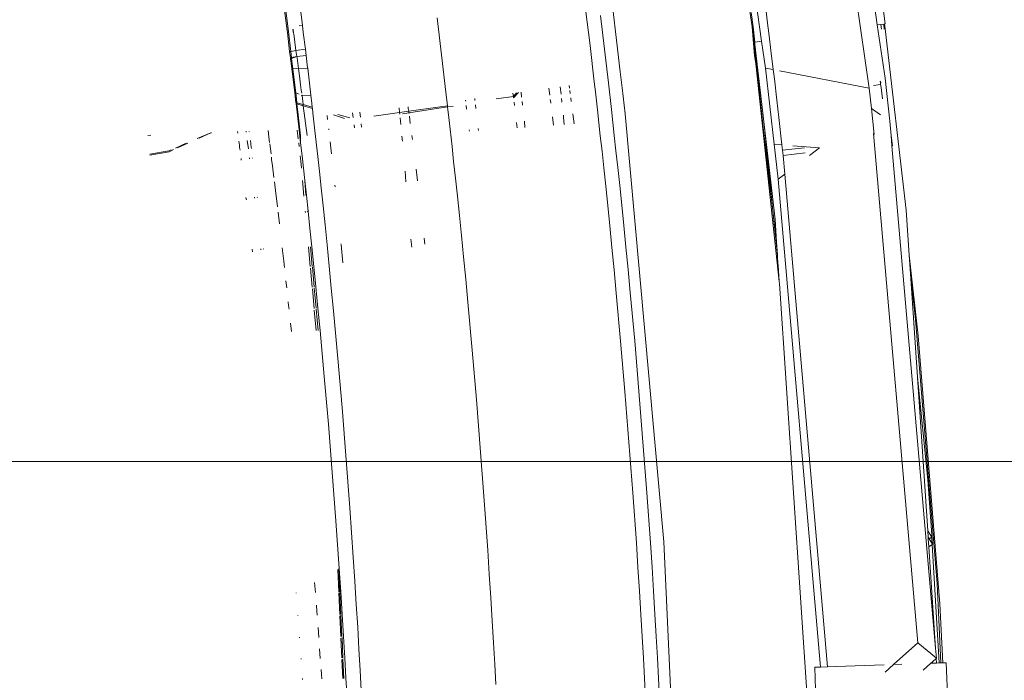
# Model space of a CAD drawing. Header units: millimetres. Extents: x 504675 to 860349, y -23215 to 63575.
# Tile 109 of 177: x 592479 to 592581, y 33113 to 33181. Entities that reach past the tile are written whole.
import ezdxf

# ---------------------------------------------------------------- set-up
doc = ezdxf.new("R2010")
doc.units = ezdxf.units.MM
doc.header["$LTSCALE"] = 10
doc.header["$PDMODE"] = 35
doc.header["$PDSIZE"] = -1000
doc.linetypes.add('LEVEL-F-OVERALL LAYOUT$0$HIDDEN', pattern=[0.375, 0.25, -0.125])
doc.layers.get('0').update_dxf_attribs({"linetype": 'CONTINUOUS'})
doc.layers.get('Defpoints').update_dxf_attribs({"color": 253, "linetype": 'CONTINUOUS'})
for name, color, linetype, lineweight in [('ARCH', 8, 'CONTINUOUS', 0), ('Ceiling', 35, 'CONTINUOUS', 5), ('DIM', 8, 'CONTINUOUS', 15), ('furniture', 8, 'CONTINUOUS', 5)]:
    doc.layers.add(name, color=color, linetype=linetype, lineweight=lineweight)
doc.layers.add('LEVEL-F-OVERALL LAYOUT$0$DASH1L', color=8, linetype='LEVEL-F-OVERALL LAYOUT$0$HIDDEN')
doc.styles.get("Standard").update_dxf_attribs({"font": 'verdana.ttf'})
doc.dimstyles.new('LBF 50', dxfattribs={"dimscale": 25, "dimtxt": 1.75, "dimasz": 1.75, "dimexe": 1, "dimexo": 1, "dimgap": 1, "dimtad": 1, "dimdec": 0, "dimrnd": 5, "dimzin": 12, "dimdsep": 46, "dimtxsty": 'Standard', "dimblk": 'CLOSEDBLANK', "dimcen": 0, "dimclrd": 256, "dimclre": 256, "dimclrt": 256, "dimadec": 0, "dimazin": 3, "dimtfac": 1, "dimtdec": 0, "dimtofl": 0, "dimtmove": 0, "dimatfit": 3, "dimldrblk": 'CLOSEDBLANK', "dimfxl": 0.18, "dimtolj": 1, "dimtzin": 0, "dimlwd": -1, "dimlwe": -1, "dimarcsym": 0})

# ---------------------------------------------------------------- blocks, each defined once
blk = doc.blocks.new('ARCH')
at = {"layer": 'LEVEL-F-OVERALL LAYOUT$0$DASH1L'}
h = blk.add_hatch(dxfattribs=at)
h.set_pattern_fill('ANGLE', color=8, scale=10, angle=352.0664)
h.set_pattern_definition([(352.0664444, (-404119.055, 373340.98), (9.6410197, 69.1814516), [50.8, -19.05]), (82.0664444, (-404119.055, 373340.98), (-69.1814516, 9.6410197), [50.8, -19.05])])
edge = h.paths.add_edge_path(flags=16)
edge.add_line((572074.71, 35847.06), (602196.9, 29528.22))
edge.add_line((602196.9, 29528.22), (599472.63, 39352))
edge.add_arc((597545.36, 38817.55), 2000, 15.49944, 89.99835)
edge.add_line((597545.42, 40817.55), (573256.11, 40817.55))
edge.add_arc((576210.34, 22394.18), 18658.72, 99.109962, 106.690333)
edge.add_line((570851.58, 40266.83), (572074.71, 35847.06))
h.paths.add_polyline_path([(583373.78, 40815.97), (583374.1, 40875.04), (586424.1, 40859.11), (586423.94, 40815.97)], flags=16)
h.paths.add_polyline_path([(600840.89, 34605.13), (600792.78, 34591.52), (599497.97, 39260.65), (599546.08, 39274.25)])
h.paths.add_polyline_path([(587210.4, 32671.78), (587194.97, 32598.38), (582692.95, 33542.79), (582708.39, 33616.18)])
edge = h.paths.add_edge_path()
edge.add_line((572071.73, 35387.89), (601863.32, 29138.4))
edge.add_arc((601986.5, 29725.62), 600, 258.15264, 375.49944)
edge.add_line((602564.68, 29885.96), (599906.27, 39472.26))
edge.add_arc((597545.36, 38817.55), 2450, 15.49944, 89.99835)
edge.add_line((597545.43, 41267.55), (573220.48, 41267.55))
edge.add_arc((576210.34, 22394.18), 19108.72, 99.001832, 106.235819)
edge.add_arc((571035.46, 40164.76), 600, 106.23582, 195.46897)
edge.add_line((570457.2, 40004.73), (571616.65, 35815.08))
edge.add_arc((572194.91, 35975.11), 600, 195.46897, 258.15264)
h.paths.add_polyline_path([(587210.4, 32671.78), (587195.41, 32600.49), (587195.43, 32600.49)])
at = {"layer": 'furniture'}
for p, q in [((592549.17, 33218.43), (592554.79, 33180.68)), ((592566.85, 33174.36), (592563.99, 33194.11)), ((592567.35, 33190.21), (592568.5, 33180.98)), ((592567.69, 33180.87), (592566.36, 33190.08)), ((592555.75, 33179.2), (592554.54, 33187.58)), ((592506.36, 33183.67), (592506.79, 33180.31)), ((592506.52, 33183.44), (592506.93, 33180.19)), ((592508.02, 33183.68), (592508.38, 33180.82)), ((592537.6, 33182.49), (592538.05, 33178.76)), ((592540.39, 33182.54), (592540.79, 33179.29)), ((592554.69, 33182.14), (592554.87, 33180.68)), ((592556.34, 33181.33), (592556.14, 33182.94)), ((592522.27, 33181.61), (592522.73, 33177.8)), ((592539.12, 33181.84), (592539.54, 33178.37)), ((592556.54, 33179.76), (592556.34, 33181.33)), ((592568.07, 33180.92), (592568.37, 33180.96)), ((592568.37, 33180.96), (592568.42, 33180.97)), ((592568.37, 33180.96), (592568.41, 33180.45)), ((592568.44, 33180.46), (592568.37, 33180.96)), ((592568.42, 33180.97), (592568.5, 33180.98)), ((592568.42, 33180.97), (592568.5, 33180.46)), ((592506.79, 33180.31), (592506.82, 33180.08)), ((592506.93, 33180.19), (592506.82, 33180.08)), ((592506.82, 33180.08), (592507.06, 33178.13)), ((592506.93, 33180.19), (592507.17, 33178.15)), ((592507.44, 33180.02), (592507.39, 33180.41)), ((592507.44, 33180.02), (592507.43, 33180.44)), ((592507.5, 33179.95), (592507.44, 33180.02)), ((592507.61, 33179.08), (592507.5, 33179.95)), ((592508.05, 33180.77), (592508.38, 33180.82)), ((592508.38, 33180.82), (592508.47, 33180.08)), ((592508.47, 33180.08), (592508.68, 33178.39)), ((592554.97, 33179.51), (592554.79, 33180.68)), ((592555.02, 33177.69), (592554.79, 33180.68)), ((592554.79, 33180.68), (592555.12, 33177.69)), ((592554.79, 33180.68), (592554.87, 33180.68)), ((592555.07, 33179.1), (592554.87, 33180.68)), ((592567.69, 33180.87), (592568.07, 33180.92)), ((592568.49, 33175.38), (592567.69, 33180.87)), ((592568.07, 33180.92), (592568.13, 33180.43)), ((592568.5, 33180.46), (592570.67, 33161.76)), ((592507.7, 33178.23), (592507.61, 33179.08)), ((592540.79, 33179.29), (592541.17, 33176.02)), ((592554.97, 33179.51), (592555.07, 33179.1)), ((592555.18, 33177.7), (592554.97, 33179.51)), ((592555.07, 33179.1), (592555.75, 33179.2)), ((592556.15, 33176.43), (592555.75, 33179.2)), ((592556.72, 33178.23), (592556.54, 33179.76)), ((592507.06, 33178.13), (592507.17, 33178.15)), ((592507.06, 33178.13), (592507.15, 33177.49)), ((592507.17, 33178.15), (592507.7, 33178.23)), ((592507.17, 33178.15), (592507.25, 33177.51)), ((592507.7, 33178.23), (592508.68, 33178.39)), ((592507.76, 33177.81), (592507.7, 33178.23)), ((592508.68, 33178.39), (592508.76, 33177.73)), ((592538.05, 33178.76), (592538.49, 33174.99)), ((592539.54, 33178.37), (592539.95, 33174.89)), ((592556.72, 33178.23), (592556.96, 33176.27)), ((592507.25, 33177.51), (592507.15, 33177.49)), ((592507.15, 33177.49), (592507.16, 33177.37)), ((592507.16, 33177.37), (592507.26, 33177.41)), ((592507.16, 33177.37), (592507.22, 33176.92)), ((592507.22, 33176.92), (592507.28, 33176.36)), ((592507.8, 33177.63), (592507.25, 33177.51)), ((592507.25, 33177.51), (592507.26, 33177.41)), ((592507.26, 33177.41), (592507.8, 33177.63)), ((592507.26, 33177.41), (592507.33, 33176.87)), ((592507.76, 33177.81), (592507.8, 33177.63)), ((592507.8, 33177.63), (592508.76, 33177.73)), ((592507.82, 33177.49), (592507.8, 33177.63)), ((592507.96, 33176.38), (592507.82, 33177.49)), ((592508.76, 33177.73), (592508.91, 33176.44)), ((592522.73, 33177.8), (592523.19, 33173.93)), ((592555.02, 33177.69), (592555.15, 33176.85)), ((592555.12, 33177.69), (592555.02, 33177.69)), ((592555.18, 33177.7), (592555.12, 33177.69)), ((592555.12, 33177.69), (592555.95, 33169.99)), ((592556.01, 33170.61), (592555.18, 33177.7)), ((592507.28, 33176.36), (592507.58, 33173.92)), ((592507.28, 33176.36), (592507.39, 33176.36)), ((592507.33, 33176.87), (592507.39, 33176.36)), ((592507.39, 33176.36), (592507.96, 33176.38)), ((592507.39, 33176.36), (592507.68, 33173.88)), ((592507.96, 33176.38), (592508.92, 33176.41)), ((592508.03, 33175.88), (592507.96, 33176.38)), ((592508.91, 33176.44), (592508.92, 33176.41)), ((592508.92, 33176.41), (592509.24, 33173.63)), ((592541.17, 33176.02), (592541.36, 33174.39)), ((592555.15, 33176.85), (592555.95, 33169.99)), ((592557.57, 33154.41), (592555.15, 33176.85)), ((592556.96, 33176.27), (592556.15, 33176.43)), ((592557.06, 33168.56), (592556.15, 33176.43)), ((592557.07, 33175.32), (592556.96, 33176.27)), ((592566.85, 33174.36), (592557.6, 33176.15)), ((592508.04, 33175.84), (592508.03, 33175.88)), ((592508.06, 33175.62), (592508.04, 33175.84)), ((592508.19, 33174.69), (592508.06, 33175.62)), ((592538.49, 33174.99), (592538.6, 33173.99)), ((592539.95, 33174.89), (592540.26, 33172.16)), ((592557.07, 33175.32), (592557.33, 33173.13)), ((592568.02, 33175.09), (592568, 33175.05)), ((592568, 33175.05), (592568, 33175.08)), ((592568.01, 33174.94), (592568, 33175.05)), ((592568, 33175.05), (592568.04, 33174.93)), ((592568.01, 33174.89), (592568.01, 33174.94)), ((592568.04, 33174.93), (592568.01, 33174.89)), ((592568.02, 33174.86), (592568.01, 33174.89)), ((592568.04, 33174.93), (592568.02, 33174.86)), ((592568.98, 33170.96), (592568.49, 33175.38)), ((592507.58, 33173.92), (592507.68, 33173.88)), ((592507.58, 33173.92), (592507.63, 33173.49)), ((592507.68, 33173.88), (592508.04, 33173.72)), ((592507.68, 33173.88), (592507.72, 33173.56)), ((592508.26, 33174.15), (592508.19, 33174.69)), ((592508.31, 33173.84), (592508.26, 33174.15)), ((592523.19, 33173.93), (592523.35, 33172.54)), ((592530.14, 33173.49), (592530.47, 33173.87)), ((592530.16, 33173.37), (592530.66, 33173.9)), ((592530.99, 33173.43), (592530.93, 33173.93)), ((592533.89, 33173.64), (592533.8, 33174.34)), ((592535.06, 33173.73), (592534.97, 33174.5)), ((592535.93, 33174.4), (592535.9, 33174.63)), ((592535.94, 33174.36), (592535.93, 33174.4)), ((592536.01, 33173.8), (592535.97, 33174.12)), ((592538.6, 33173.99), (592538.82, 33172.1)), ((592541.36, 33174.39), (592541.67, 33171.71)), ((592567.08, 33172.24), (592566.85, 33174.36)), ((592567.3, 33174.64), (592568.03, 33174.73)), ((592568.03, 33174.8), (592568.02, 33174.86)), ((592568.03, 33174.75), (592568.03, 33174.8)), ((592568.03, 33174.75), (592568.03, 33174.73)), ((592568.03, 33174.73), (592568.1, 33174.42)), ((592568.1, 33174.42), (592568.23, 33173.25)), ((592507.63, 33173.49), (592507.7, 33172.87)), ((592507.7, 33172.87), (592507.72, 33172.77)), ((592507.8, 33172.84), (592507.7, 33172.87)), ((592507.72, 33173.56), (592507.8, 33172.84)), ((592508.46, 33172.65), (592507.8, 33172.84)), ((592507.8, 33172.84), (592507.81, 33172.74)), ((592508.26, 33173.62), (592508.34, 33173.59)), ((592508.34, 33173.59), (592508.33, 33173.63)), ((592508.34, 33173.59), (592509.24, 33173.63)), ((592508.46, 33172.65), (592508.34, 33173.59)), ((592509.24, 33173.63), (592509.34, 33172.76)), ((592525.22, 33173.01), (592525.2, 33173.13)), ((592526.18, 33173.08), (592526.15, 33173.27)), ((592530.14, 33173.49), (592528.35, 33173.24)), ((592530.14, 33173.49), (592530.1, 33173.82)), ((592530.14, 33173.49), (592530.16, 33173.37)), ((592530.26, 33172.55), (592530.21, 33172.92)), ((592531.08, 33172.61), (592531.04, 33172.98)), ((592533.99, 33172.88), (592533.95, 33173.19)), ((592533.99, 33172.88), (592534, 33172.82)), ((592535.15, 33172.91), (592535.11, 33173.27)), ((592536.11, 33172.98), (592536.07, 33173.34)), ((592557.33, 33173.13), (592557.53, 33171.33)), ((592507.72, 33172.77), (592508.04, 33170.04)), ((592507.72, 33172.77), (592507.81, 33172.74)), ((592507.81, 33172.74), (592507.91, 33171.9)), ((592507.81, 33172.74), (592508.47, 33172.54)), ((592507.91, 33171.9), (592508.19, 33169.43)), ((592509.39, 33172.39), (592508.46, 33172.65)), ((592508.47, 33172.54), (592508.46, 33172.65)), ((592508.47, 33172.54), (592509.4, 33172.25)), ((592508.86, 33169.47), (592508.47, 33172.54)), ((592509.34, 33172.76), (592509.39, 33172.39)), ((592509.39, 33172.39), (592509.4, 33172.25)), ((592509.4, 33172.25), (592509.45, 33171.81)), ((592514.36, 33171.37), (592514.29, 33171.88)), ((592518.4, 33171.84), (592515.75, 33171.47)), ((592518.35, 33172.33), (592518.4, 33171.84)), ((592519.35, 33171.98), (592518.4, 33171.84)), ((592518.4, 33171.84), (592518.42, 33171.68)), ((592519.3, 33172.26), (592519.29, 33172.43)), ((592519.35, 33171.98), (592519.3, 33172.26)), ((592523.35, 33172.54), (592519.35, 33171.98)), ((592519.37, 33171.8), (592519.35, 33171.98)), ((592523.36, 33172.42), (592519.37, 33171.8)), ((592523.35, 33172.54), (592523.36, 33172.42)), ((592523.93, 33172.46), (592523.36, 33172.42)), ((592523.36, 33172.42), (592523.52, 33171)), ((592525.32, 33172.2), (592525.27, 33172.56)), ((592526.23, 33172.63), (592526.27, 33172.26)), ((592539.11, 33169.43), (592538.82, 33172.1)), ((592540.55, 33169.48), (592540.26, 33172.16)), ((592568.03, 33171.6), (592567.08, 33172.24)), ((592567.37, 33169.59), (592567.08, 33172.24)), ((592509.45, 33171.81), (592509.66, 33169.95)), ((592510.93, 33171.52), (592510.98, 33171.11)), ((592511.59, 33171.59), (592512.73, 33171.24)), ((592513.26, 33171.28), (592512.02, 33171.64)), ((592513.55, 33171.8), (592513.61, 33171.31)), ((592518.46, 33171.3), (592518.54, 33170.62)), ((592519.37, 33171.8), (592518.71, 33171.7)), ((592519.37, 33171.8), (592519.38, 33171.75)), ((592519.42, 33171.45), (592519.51, 33170.7)), ((592523.81, 33168.35), (592523.52, 33171)), ((592530.54, 33170.25), (592530.48, 33170.8)), ((592531.34, 33170.31), (592531.28, 33170.94)), ((592534.29, 33170.52), (592534.18, 33171.39)), ((592535.3, 33171.56), (592535.32, 33171.33)), ((592535.32, 33171.33), (592535.39, 33170.6)), ((592536.4, 33170.67), (592536.27, 33171.71)), ((592541.67, 33171.71), (592545.66, 33127.56)), ((592557.85, 33168.5), (592557.53, 33171.33)), ((592568.98, 33170.96), (592569.11, 33169.46)), ((592501.69, 33169.87), (592501.71, 33169.72)), ((592502.57, 33169.83), (592502.57, 33169.9)), ((592502.89, 33169.87), (592502.89, 33169.92)), ((592504.91, 33169.34), (592504.83, 33169.97)), ((592507.94, 33169.13), (592507.84, 33170.03)), ((592508.19, 33168.73), (592508.04, 33170.04)), ((592509.96, 33167.32), (592509.66, 33169.95)), ((592511.09, 33170.17), (592511.1, 33170.06)), ((592513.71, 33170.57), (592513.74, 33170.26)), ((592514.43, 33170.68), (592514.48, 33170.32)), ((592525.61, 33169.9), (592525.59, 33170.06)), ((592526.53, 33169.97), (592526.5, 33170.2)), ((592555.95, 33169.99), (592556.92, 33161.69)), ((592557.15, 33160.82), (592556.01, 33170.61)), ((592556.01, 33170.61), (592556.92, 33161.69)), ((592492.72, 33169.52), (592492.41, 33169.48)), ((592497.53, 33169.16), (592498.91, 33169.76)), ((592498.91, 33169.76), (592497.71, 33169.18)), ((592499, 33169.76), (592498.91, 33169.76)), ((592501.82, 33168.9), (592501.87, 33168.47)), ((592502.8, 33168.09), (592502.69, 33168.94)), ((592503.09, 33168.27), (592503.01, 33168.96)), ((592504.99, 33168.74), (592504.91, 33169.34)), ((592508.19, 33169.43), (592508.19, 33168.73)), ((592511.37, 33167.58), (592511.24, 33168.83)), ((592518.65, 33169.39), (592518.7, 33168.88)), ((592519.67, 33169.46), (592519.72, 33169.06)), ((592539.11, 33169.43), (592539.29, 33167.85)), ((592540.55, 33169.48), (592540.73, 33167.9)), ((592571.86, 33117.15), (592567.3, 33169.66)), ((592569.26, 33168.41), (592569.11, 33169.46)), ((592569.2, 33168.39), (592569.11, 33169.46)), ((592494.61, 33167.89), (592492.63, 33167.56)), ((592494.62, 33167.8), (592492.64, 33167.44)), ((592494.61, 33167.89), (592494.84, 33167.99)), ((592495.09, 33168.01), (592494.62, 33167.8)), ((592495.28, 33168.18), (592496.39, 33168.67)), ((592496.57, 33168.67), (592495.5, 33168.19)), ((592501.88, 33168.44), (592501.9, 33168.23)), ((592501.94, 33167.97), (592501.9, 33168.23)), ((592503.11, 33168.13), (592503.09, 33168.27)), ((592505.14, 33167.57), (592505.01, 33168.6)), ((592508.03, 33168.33), (592507.99, 33168.72)), ((592508.19, 33168.73), (592508.34, 33167.37)), ((592523.81, 33168.35), (592523.98, 33166.78)), ((592539.29, 33167.85), (592539.47, 33166.12)), ((592540.73, 33167.9), (592540.91, 33166.17)), ((592557.85, 33168.5), (592557.06, 33168.56)), ((592557.46, 33164.96), (592557.06, 33168.56)), ((592557.91, 33167.94), (592557.85, 33168.5)), ((592557.91, 33167.94), (592560.19, 33168.2)), ((592557.97, 33167.42), (592557.91, 33167.94)), ((592561.73, 33168.2), (592558.97, 33168.41)), ((592560.68, 33167.4), (592561.73, 33168.2)), ((592569.26, 33168.41), (592569.2, 33168.39)), ((592573.7, 33116.61), (592569.2, 33168.39)), ((592502.07, 33166.94), (592502.05, 33167.11)), ((592502.93, 33167.07), (592502.92, 33167.15)), ((592503.23, 33167.12), (592503.23, 33167.17)), ((592505.2, 33167.01), (592505.18, 33167.24)), ((592505.29, 33166.34), (592505.2, 33167.01)), ((592508.14, 33167.36), (592508.2, 33166.83)), ((592508.2, 33166.83), (592508.27, 33166.11)), ((592508.62, 33164.82), (592508.34, 33167.37)), ((592509.96, 33167.32), (592510.13, 33165.77)), ((592523.98, 33166.78), (592524.17, 33165.07)), ((592557.97, 33167.42), (592560.25, 33167.68)), ((592558.14, 33165.48), (592557.97, 33167.42)), ((592505.44, 33165.15), (592505.29, 33166.34)), ((592510.13, 33165.77), (592510.31, 33164.06)), ((592518.97, 33165.79), (592519.06, 33164.7)), ((592520.1, 33166.01), (592520.25, 33164.78)), ((592539.47, 33166.12), (592539.67, 33164.25)), ((592540.91, 33166.17), (592541.11, 33164.3)), ((592508.39, 33164.82), (592508.53, 33163.21)), ((592508.62, 33164.82), (592508.79, 33163.32)), ((592508.62, 33164.82), (592508.74, 33163.3)), ((592524.17, 33165.07), (592524.36, 33163.21)), ((592557.46, 33164.96), (592558.14, 33165.48)), ((592561.82, 33114.65), (592557.46, 33164.96)), ((592562.55, 33114.68), (592558.14, 33165.48)), ((592505.62, 33163.49), (592505.49, 33164.7)), ((592510.31, 33164.06), (592510.5, 33162.22)), ((592511.72, 33164.34), (592511.74, 33164.17)), ((592539.67, 33164.25), (592539.88, 33162.25)), ((592541.11, 33164.3), (592541.32, 33162.3)), ((592502.54, 33163.07), (592502.55, 33163.03)), ((592502.59, 33162.84), (592502.55, 33163.03)), ((592503.44, 33163), (592503.42, 33163.11)), ((592503.73, 33163.06), (592503.72, 33163.12)), ((592505.67, 33163.25), (592505.62, 33163.49)), ((592505.8, 33162.1), (592505.67, 33163.25)), ((592508.79, 33163.32), (592508.97, 33161.67)), ((592524.36, 33163.21), (592524.57, 33161.23)), ((592508.88, 33161.66), (592508.89, 33161.63)), ((592508.97, 33161.67), (592509.15, 33159.88)), ((592510.5, 33162.22), (592510.71, 33160.26)), ((592539.88, 33162.25), (592540.09, 33160.14)), ((592541.32, 33162.3), (592541.53, 33160.18)), ((592556.92, 33161.69), (592557.3, 33158.46)), ((592556.92, 33161.69), (592557.39, 33157.14)), ((592570.67, 33161.76), (592570.98, 33157.14)), ((592506.01, 33160.37), (592505.87, 33161.55)), ((592508.67, 33161.66), (592508.68, 33161.54)), ((592524.57, 33161.23), (592524.78, 33159.14)), ((592557.3, 33158.46), (592557.15, 33160.82)), ((592509.15, 33159.88), (592509.35, 33157.98)), ((592510.71, 33160.26), (592510.92, 33158.18)), ((592540.09, 33160.14), (592540.31, 33157.92)), ((592541.53, 33160.18), (592541.75, 33157.96)), ((592519.57, 33158.78), (592519.65, 33157.95)), ((592520.94, 33158.87), (592521.01, 33158.27)), ((592524.78, 33159.14), (592525, 33156.94)), ((592503.23, 33157.47), (592503.2, 33157.75)), ((592504.08, 33157.67), (592504.07, 33157.78)), ((592504.35, 33157.73), (592504.34, 33157.79)), ((592506.45, 33156.52), (592506.3, 33157.87)), ((592509.01, 33157.97), (592509.19, 33155.95)), ((592509.21, 33157.98), (592509.39, 33155.96)), ((592509.35, 33157.98), (592509.56, 33155.97)), ((592510.92, 33158.18), (592511.13, 33155.99)), ((592512.35, 33158.28), (592512.36, 33158.22)), ((592512.36, 33158.22), (592512.55, 33156.32)), ((592540.31, 33157.92), (592540.53, 33155.61)), ((592541.75, 33157.96), (592541.98, 33155.65)), ((592557.3, 33158.46), (592557.39, 33157.14)), ((592525, 33156.94), (592525.22, 33154.65)), ((592557.39, 33157.14), (592557.41, 33156.9)), ((592557.41, 33156.9), (592557.44, 33156.31)), ((592571.89, 33148.81), (592570.98, 33157.14)), ((592570.98, 33157.14), (592571.11, 33155.25)), ((592506.45, 33156.52), (592506.52, 33155.86)), ((592509.2, 33155.79), (592509.38, 33153.84)), ((592509.4, 33155.89), (592509.58, 33153.85)), ((592509.56, 33155.97), (592509.77, 33153.86)), ((592511.13, 33155.99), (592511.35, 33153.72)), ((592540.53, 33155.61), (592540.76, 33153.22)), ((592541.98, 33155.65), (592542.2, 33153.26)), ((592557.44, 33156.31), (592557.47, 33156.1)), ((592557.47, 33156.1), (592557.57, 33154.41)), ((592525.22, 33154.65), (592525.45, 33152.28)), ((592571.63, 33150.48), (592571.11, 33155.25)), ((592571.11, 33155.25), (592571.83, 33144.55)), ((592506.67, 33154.49), (592506.72, 33154.01)), ((592506.76, 33153.75), (592506.72, 33154.01)), ((592509.4, 33153.66), (592509.58, 33151.64)), ((592509.59, 33153.76), (592509.78, 33151.65)), ((592509.77, 33153.86), (592509.98, 33151.65)), ((592511.35, 33153.72), (592511.58, 33151.37)), ((592557.59, 33154.2), (592557.57, 33154.41)), ((592561.71, 33092.63), (592557.59, 33154.2)), ((592540.76, 33153.22), (592541.21, 33148.25)), ((592542.2, 33153.26), (592542.66, 33148.28)), ((592506.91, 33152.33), (592506.92, 33152.25)), ((592506.98, 33151.7), (592506.92, 33152.25)), ((592506.98, 33151.7), (592507, 33151.55)), ((592509.79, 33151.55), (592509.99, 33149.37)), ((592509.98, 33151.65), (592510.2, 33149.37)), ((592525.45, 33152.28), (592525.89, 33147.34)), ((592509.6, 33151.44), (592509.79, 33149.36)), ((592511.58, 33151.37), (592512.02, 33146.47)), ((592507.15, 33150.1), (592507.24, 33149.27)), ((592573.85, 33123.24), (592571.63, 33150.48)), ((592510.2, 33149.37), (592510.63, 33144.63)), ((592574.14, 33121.17), (592571.89, 33148.81)), ((592541.21, 33148.25), (592541.65, 33143.08)), ((592542.66, 33148.28), (592543.1, 33143.11)), ((592512.02, 33146.47), (592512.46, 33141.4)), ((592525.89, 33147.34), (592526.33, 33142.23)), ((592510.63, 33144.63), (592511.05, 33139.71)), ((592571.83, 33144.55), (592572.91, 33133.96)), ((592571.83, 33144.55), (592572.89, 33128.68)), ((592541.65, 33143.08), (592542.47, 33132.6)), ((592543.1, 33143.11), (592543.92, 33132.62)), ((592512.46, 33141.4), (592513.26, 33131.05)), ((592526.33, 33142.23), (592527.14, 33131.81)), ((592511.05, 33139.71), (592511.83, 33129.71)), ((592572.91, 33133.96), (592573.4, 33127.32)), ((592542.47, 33132.6), (592542.83, 33127.44)), ((592543.92, 33132.62), (592544.28, 33127.45)), ((592527.14, 33131.81), (592527.5, 33126.7)), ((592513.26, 33131.05), (592513.62, 33125.98)), ((592511.83, 33129.71), (592512.17, 33124.8)), ((592573.3, 33128.05), (592572.89, 33128.68)), ((592572.89, 33128.68), (592572.93, 33128.05)), ((592542.83, 33127.44), (592543, 33124.92)), ((592544.28, 33127.45), (592544.45, 33124.94)), ((592545.66, 33127.56), (592547.7, 33083.14)), ((592573.04, 33127.88), (592572.93, 33128.05)), ((592572.93, 33128.05), (592572.95, 33127.82)), ((592572.95, 33127.82), (592573.04, 33127.88)), ((592572.95, 33127.82), (592573, 33127.04)), ((592573, 33127.04), (592573.34, 33127.28)), ((592573.04, 33127.88), (592573.3, 33128.05)), ((592573.33, 33127.43), (592573.04, 33127.88)), ((592573.4, 33127.32), (592573.3, 33128.05)), ((592573.3, 33128.05), (592573.33, 33127.43)), ((592573.4, 33127.32), (592573.33, 33127.43)), ((592573.33, 33127.43), (592573.34, 33127.28)), ((592573.34, 33127.28), (592573.4, 33127.32)), ((592573.34, 33127.28), (592574.06, 33115.07)), ((592527.5, 33126.7), (592527.66, 33124.21)), ((592573, 33127.04), (592573.7, 33116.61)), ((592513.62, 33125.98), (592513.78, 33123.51)), ((592512.02, 33124.71), (592512.12, 33122.39)), ((592512.14, 33124.8), (592512.24, 33122.4)), ((592512.17, 33124.8), (592512.33, 33122.4)), ((592527.66, 33124.21), (592527.82, 33121.77)), ((592543, 33124.92), (592543.15, 33122.47)), ((592544.45, 33124.94), (592544.61, 33122.48)), ((592509.71, 33122.32), (592509.63, 33123.36)), ((592513.78, 33123.51), (592513.93, 33121.09)), ((592574.26, 33115.07), (592573.85, 33123.24)), ((592507.74, 33122.26), (592507.73, 33122.3)), ((592512.13, 33122.29), (592512.23, 33120.05)), ((592512.25, 33122.35), (592512.35, 33120.06)), ((592512.33, 33122.4), (592512.48, 33120.06)), ((592543.15, 33122.47), (592543.3, 33120.08)), ((592544.61, 33122.48), (592544.75, 33120.09)), ((592513.93, 33121.09), (592514.08, 33118.75)), ((592527.82, 33121.77), (592527.96, 33119.41)), ((592574.44, 33115.08), (592574.14, 33121.17)), ((592509.82, 33120.92), (592509.82, 33121.02)), ((592509.89, 33119.98), (592509.82, 33120.92)), ((592512.48, 33120.06), (592512.62, 33117.79)), ((592543.3, 33120.08), (592543.43, 33117.78)), ((592544.75, 33120.09), (592544.89, 33117.79)), ((592507.92, 33119.93), (592507.91, 33119.97)), ((592512.24, 33119.93), (592512.34, 33117.78)), ((592512.35, 33119.99), (592512.45, 33117.78)), ((592527.96, 33119.41), (592528.1, 33117.13)), ((592510.06, 33117.71), (592509.99, 33118.73)), ((592514.08, 33118.75), (592514.21, 33116.48)), ((592508.08, 33117.66), (592508.08, 33117.72)), ((592512.34, 33117.64), (592512.44, 33115.59)), ((592512.46, 33117.7), (592512.55, 33115.59)), ((592512.62, 33117.79), (592512.75, 33115.59)), ((592528.1, 33117.13), (592528.22, 33114.94)), ((592543.43, 33117.78), (592543.56, 33115.57)), ((592544.89, 33117.79), (592545.01, 33115.58)), ((592571.86, 33117.15), (592569.36, 33114.91)), ((592573.79, 33115.55), (592571.86, 33117.15)), ((592510.22, 33115.52), (592510.15, 33116.52)), ((592514.21, 33116.48), (592514.33, 33114.31)), ((592573.79, 33115.55), (592573.7, 33116.61)), ((592508.24, 33115.47), (592508.23, 33115.54)), ((592512.44, 33115.44), (592512.53, 33113.48)), ((592512.56, 33115.5), (592512.65, 33113.48)), ((592512.75, 33115.59), (592512.87, 33113.49)), ((592528.22, 33114.94), (592528.33, 33112.86)), ((592543.56, 33115.57), (592543.67, 33113.47)), ((592545.01, 33115.58), (592545.13, 33113.48)), ((592569.36, 33114.91), (592570.21, 33114.94)), ((592572.41, 33114.31), (592573.22, 33115.04)), ((592573.22, 33115.04), (592573.39, 33115.19)), ((592573.22, 33115.04), (592573.4, 33115.04)), ((592573.39, 33115.19), (592573.77, 33115.53)), ((592573.39, 33115.19), (592573.4, 33115.04)), ((592573.4, 33115.04), (592573.8, 33115.06)), ((592573.77, 33115.53), (592573.79, 33115.55)), ((592573.77, 33115.53), (592573.8, 33115.06)), ((592573.8, 33115.06), (592574.06, 33115.07)), ((592574.06, 33115.07), (592574.26, 33115.07)), ((592574.26, 33115.07), (592574.44, 33115.08)), ((592574.44, 33115.08), (592574.8, 33115.09)), ((592574.8, 33115.09), (592575.87, 33088.94)), ((592510.31, 33114.32), (592510.3, 33114.39)), ((592510.31, 33114.32), (592510.31, 33114.26)), ((592510.33, 33114.03), (592510.31, 33114.26)), ((592510.33, 33114.03), (592510.34, 33113.91)), ((592514.33, 33114.31), (592514.45, 33112.24)), ((592561.25, 33114.63), (592561.82, 33114.65)), ((592561.33, 33112.28), (592561.25, 33114.63)), ((592561.82, 33114.65), (592562.55, 33114.68)), ((592562.55, 33114.68), (592565.4, 33114.77)), ((592565.4, 33114.77), (592568.41, 33114.88)), ((592569.36, 33114.91), (592568.5, 33114.13)), ((592508.39, 33113.37), (592508.38, 33113.45)), ((592510.37, 33113.42), (592510.34, 33113.91)), ((592512.87, 33113.49), (592512.98, 33111.49)), ((592543.67, 33113.47), (592543.78, 33111.49)), ((592545.13, 33113.48), (592545.23, 33111.49))]:
    blk.add_line(p, q, dxfattribs=at)
blk = doc.blocks.new('_ClosedBlank')
at = {"color": 0, "linetype": 'ByBlock', "lineweight": -2}
for p, q in [((-1, 0.1667), (0, 0)), ((-1, 0.1667), (-1, -0.1667)), ((0, 0), (-1, -0.1667))]:
    blk.add_line(p, q, dxfattribs=at)
blk = doc.blocks.new('*D67')
at = {"layer": 'Defpoints', "color": 0, "ltscale": 0.25, "transparency": 16777216}
for p in [(592954.14, 34131.71), (593370.79, 32690.74), (592853.03, 32541.03)]:
    blk.add_point(p, dxfattribs=at)
at = {"layer": 'DIM', "ltscale": 0.25}
for p, q in [((592930.12, 34124.77), (592412.37, 33975.06)), ((592448.54, 33939.98), (592840.88, 32583.06)), ((593346.77, 32683.79), (592829.02, 32534.09))]:
    blk.add_line(p, q, dxfattribs=at)
at = {"layer": 'DIM', "ltscale": 0.25, "xscale": 43.75, "yscale": 43.75, "zscale": 43.75}
for p, rotation in [((592436.39, 33982.01), 106.1268337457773), ((592853.03, 32541.03), 286.1268337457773)]:
    blk.add_blockref('_ClosedBlank', p, dxfattribs=dict(at, rotation=rotation))
at = {"layer": 'DIM', "ltscale": 0.25, "insert": (592718.73, 33282.92), "char_height": 100, "attachment_point": 5, "rotation": 286.1268}
blk.add_mtext('\\A1;1500', dxfattribs=at)

msp = doc.modelspace()

# ---------------------------------------------------------------- linework, layer by layer
at = {"layer": 'Ceiling', "color": 1, "ltscale": 0.25}
msp.add_line((601156.63, 33135.83), (585154.77, 33135.83), dxfattribs=at)

# ---------------------------------------------------------------- block references
at = {"layer": 'ARCH'}
msp.add_blockref('ARCH', (0, 0), dxfattribs=at)

# ---------------------------------------------------------------- dimensions: what is measured, and where the dimension line sits
at = {"layer": 'DIM', "color": 1, "ltscale": 0.25}
dim = msp.add_linear_dim(base=(592853.03, 32541.03), p1=(592954.14, 34131.71), p2=(593370.79, 32690.74), angle=106.1268, dimstyle='LBF 50', override={"dimtxt": 4, "dimtad": 3}, dxfattribs=at)
dim.commit()
dim.dimension.update_dxf_attribs({"geometry": '*D67', "text_midpoint": (592718.73, 33282.92)})

doc.saveas('drawing.dxf')
